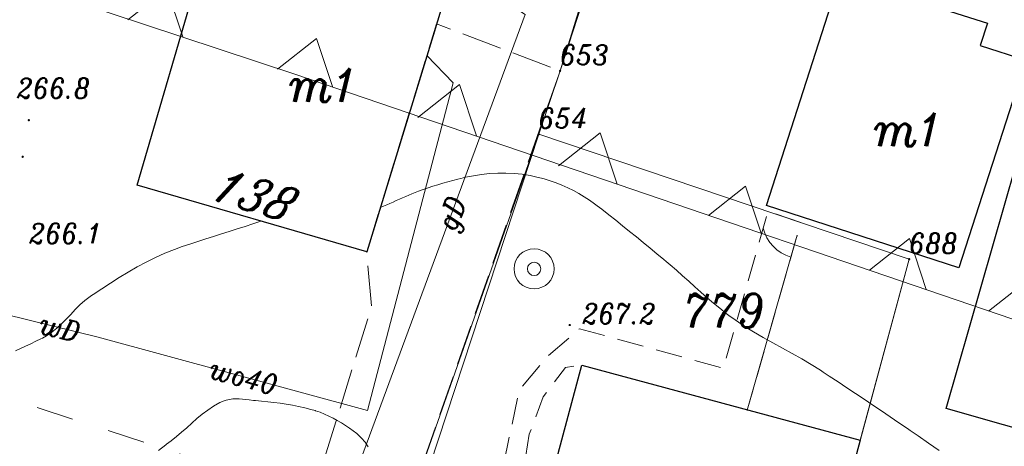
# Model space of a CAD drawing. Header units: metres. Extents: x 7435600 to 7436400, y 5537603 to 5538250.
# Tile 36 of 43: x 7436059 to 7436096, y 5537927 to 5537943. Entities that reach past the tile are written whole.
import ezdxf
from ezdxf.enums import TextEntityAlignment as Align

# ---------------------------------------------------------------- set-up
doc = ezdxf.new("R2010")
doc.units = ezdxf.units.M
doc.header["$MEASUREMENT"] = 0
for name, pattern in [('1.4_1.4', [2.8, 1.4, -1.4]), ('1.5_0.5', [2, 1.5, -0.5]), ('219-500', [0]), ('3117-500', [0]), ('ktok04-500', [0]), ('mz1.0_0.5', [1.5, 1, -0.5])]:
    doc.linetypes.add(name, pattern=pattern)
doc.layers.get('0').update_dxf_attribs({"color": 2, "linetype": 'CONTINUOUS', "lineweight": 5})
doc.layers.add('!ramka', color=2, linetype='CONTINUOUS', lineweight=0)
for name, color, linetype in [('203-Punkt załamania granicy działki nie stabilizowany', 7, 'CONTINUOUS'), ('203-Punkt załamania granicy działki nie stabilizowany-Atr104', 7, 'CONTINUOUS'), ('211-Nr działki', 7, 'CONTINUOUS'), ('219-Linia granicy', 7, 'CONTINUOUS'), ('238-Punkt adresowy budynku', 7, 'CONTINUOUS'), ('312-Budynek (powierzchnia)', 7, 'CONTINUOUS'), ('312-Numer ewidencyjny budynku-Atr124', 7, 'CONTINUOUS'), ('811-Warstwica ciągła linia', 7, 'CONTINUOUS'), ('chodnik (powierzchnia)', 7, 'CONTINUOUS'), ('furtka (linia)', 7, 'CONTINUOUS'), ('furtka (linia) - symbol', 7, 'CONTINUOUS'), ('jezdnia (powierzchnia)', 7, 'CONTINUOUS'), ('Miejsce błędu lub ostrzeżenia po kontroli', 7, 'CONTINUOUS'), ('Nieprzekraczalna linia zabudowy', 7, 'CONTINUOUS'), ('ogrodzenie trwałe (linia)', 7, 'CONTINUOUS'), ('przewód gazowy (linia)', 7, 'CONTINUOUS'), ('przewód gazowy (linia)-Atr1', 7, 'CONTINUOUS'), ('przewód wodociągowy (linia)', 7, 'CONTINUOUS'), ('przewód wodociągowy (linia)-Atr1', 7, 'CONTINUOUS'), ('punkt wysokościowy naturalny', 7, 'CONTINUOUS'), ('punkt wysokościowy naturalny-Atr2', 7, 'CONTINUOUS'), ('studnia (punkt)', 7, 'CONTINUOUS')]:
    doc.layers.add(name, color=color, linetype=linetype)
doc.styles.get("Standard").update_dxf_attribs({"font": 'italic_1250.shx', "width": 0.75})
doc.linetypes.add('902-500', pattern='A,3.75,0,[1,ksztalty.shx,S=0.5,R=0,X=0,Y=0],3.75', length=7.5)

# ---------------------------------------------------------------- blocks, each defined once
blk = doc.blocks.new('203')
at = {"linetype": 'Continuous', "lineweight": 0}
h = blk.add_hatch(color=0, dxfattribs=at)
edge = h.paths.add_edge_path()
edge.add_arc((0, 0), 0.045, 0, 360)
blk = doc.blocks.new('US13')
at = {"color": 0, "linetype": 'Continuous', "lineweight": 13}
for radius in [0.75, 0.25]:
    blk.add_circle((0, 0), radius, dxfattribs=at)
blk = doc.blocks.new('PW01')
at = {"linetype": 'Continuous', "lineweight": 13}
h = blk.add_hatch(color=0, dxfattribs=at)
edge = h.paths.add_edge_path()
edge.add_arc((0, 0), 0.045, 0, 360)
blk = doc.blocks.new('OK04')
at = {"color": 0, "linetype": 'Continuous', "lineweight": 0}
blk.add_arc((1.5, 0.001), 1.5, 120, 180, dxfattribs=at)

msp = doc.modelspace()

# ---------------------------------------------------------------- linework, layer by layer
at = {"layer": '!ramka', "color": 251, "linetype": 'Continuous', "lineweight": 13}
msp.add_3dface([(7435692.445, 5538052.761), (7436192.445, 5538052.761), (7436192.445, 5537747.761), (7435692.445, 5537747.761)], dxfattribs=at)
at = {"layer": '219-Linia granicy', "color": 3, "linetype": '219-500', "lineweight": 13, "flags": 128}
for points in [[(7436082.95, 5537951.41), (7436079.6, 5537941.07)], [(7436079.6, 5537941.07), (7436078.8, 5537938.7)], [(7436078.8, 5537938.7), (7436072.22, 5537918.7)], [(7436078.8, 5537938.7), (7436092.65, 5537934.03)], [(7436092.65, 5537934.03), (7436087.17, 5537913.7)]]:
    msp.add_lwpolyline(points, dxfattribs=at)
at = {"layer": '312-Budynek (powierzchnia)', "color": 251, "linetype": 'Continuous', "lineweight": 25, "flags": 128}
for points in [[(7436075.92, 5537945.91), (7436074.85, 5537942.39)], [(7436063.79, 5537936.8), (7436066.19, 5537945.04)], [(7436091.43, 5537944.18), (7436095.58, 5537942.85)], [(7436087.32, 5537936.04), (7436089.73, 5537943.55)], [(7436095.58, 5537942.85), (7436095.31, 5537942.02)], [(7436074.85, 5537942.39), (7436072.37, 5537934.3)], [(7436095.31, 5537942.02), (7436097.01, 5537941.47)], [(7436097.01, 5537941.47), (7436094.51, 5537933.71)], [(7436094.04, 5537928.45), (7436096.65, 5537937.57)], [(7436072.37, 5537934.3), (7436063.79, 5537936.8)], [(7436094.51, 5537933.71), (7436087.32, 5537936.04)], [(7436078.64, 5537923.46), (7436080.41, 5537930.07)], [(7436080.41, 5537930.07), (7436090.82, 5537927.26)], [(7436102.52, 5537926.03), (7436094.04, 5537928.45)], [(7436090.82, 5537927.26), (7436089.05, 5537920.66)]]:
    msp.add_lwpolyline(points, dxfattribs=at)
at = {"layer": '811-Warstwica ciągła linia', "color": 32, "linetype": 'Continuous', "lineweight": 13, "flags": 128}
for points in [[(7436093.773, 5537926.881), (7436093.38, 5537927.155), (7436092.986, 5537927.427), (7436092.69, 5537927.63), (7436092.59, 5537927.698), (7436092.267, 5537927.918), (7436091.943, 5537928.138), (7436091.618, 5537928.356), (7436091.294, 5537928.575), (7436090.968, 5537928.792), (7436090.643, 5537929.01), (7436090.317, 5537929.227), (7436089.992, 5537929.444), (7436089.666, 5537929.66), (7436089.44, 5537929.81), (7436089.339, 5537929.876), (7436088.99, 5537930.094), (7436088.635, 5537930.302), (7436088.275, 5537930.504), (7436087.913, 5537930.703), (7436087.552, 5537930.902), (7436087.192, 5537931.103), (7436086.836, 5537931.311), (7436086.487, 5537931.528), (7436086.145, 5537931.758), (7436085.91, 5537931.93), (7436085.814, 5537932.003), (7436085.572, 5537932.195), (7436085.335, 5537932.392), (7436085.1, 5537932.592), (7436084.868, 5537932.796), (7436084.638, 5537933.001), (7436084.408, 5537933.207), (7436084.178, 5537933.412), (7436083.947, 5537933.617), (7436083.714, 5537933.819), (7436083.57, 5537933.94), (7436083.478, 5537934.017), (7436083.223, 5537934.23), (7436082.968, 5537934.441), (7436082.712, 5537934.651), (7436082.456, 5537934.861), (7436082.198, 5537935.07), (7436081.94, 5537935.278), (7436081.681, 5537935.485), (7436081.42, 5537935.692), (7436081.158, 5537935.899), (7436080.99, 5537936.03), (7436080.893, 5537936.104), (7436080.702, 5537936.239), (7436080.506, 5537936.367), (7436080.304, 5537936.486), (7436080.097, 5537936.597), (7436079.887, 5537936.699), (7436079.672, 5537936.793), (7436079.454, 5537936.88), (7436079.233, 5537936.958), (7436079.009, 5537937.029), (7436078.9, 5537937.06), (7436078.783, 5537937.091), (7436078.486, 5537937.156), (7436078.185, 5537937.204), (7436077.881, 5537937.235), (7436077.576, 5537937.25), (7436077.27, 5537937.248), (7436076.965, 5537937.231), (7436076.662, 5537937.199), (7436076.362, 5537937.153), (7436076.065, 5537937.093), (7436075.89, 5537937.05), (7436075.774, 5537937.02), (7436075.588, 5537936.971), (7436075.402, 5537936.921), (7436075.217, 5537936.87), (7436075.032, 5537936.816), (7436074.848, 5537936.759), (7436074.666, 5537936.7), (7436074.484, 5537936.637), (7436074.304, 5537936.57), (7436074.126, 5537936.498), (7436074.06, 5537936.47), (7436073.949, 5537936.422), (7436073.831, 5537936.371), (7436073.713, 5537936.32), (7436073.595, 5537936.27), (7436073.477, 5537936.219), (7436073.359, 5537936.168), (7436073.241, 5537936.117), (7436073.123, 5537936.066), (7436073.005, 5537936.014), (7436072.887, 5537935.963), (7436072.88, 5537935.96)], [(7436068.41, 5537935.45), (7436068.116, 5537935.354), (7436067.822, 5537935.259), (7436067.528, 5537935.164), (7436067.234, 5537935.07), (7436066.94, 5537934.975), (7436066.646, 5537934.88), (7436066.352, 5537934.786), (7436066.058, 5537934.691), (7436065.764, 5537934.596), (7436065.47, 5537934.5), (7436065.179, 5537934.398), (7436064.822, 5537934.255), (7436064.472, 5537934.096), (7436064.127, 5537933.923), (7436063.788, 5537933.739), (7436063.453, 5537933.545), (7436063.122, 5537933.343), (7436062.794, 5537933.136), (7436062.468, 5537932.925), (7436062.144, 5537932.712), (7436062.08, 5537932.67), (7436061.832, 5537932.484), (7436061.65, 5537932.321), (7436061.476, 5537932.148), (7436061.306, 5537931.969), (7436061.137, 5537931.79), (7436060.966, 5537931.615), (7436060.789, 5537931.449), (7436060.603, 5537931.297), (7436060.404, 5537931.163), (7436060.25, 5537931.08), (7436060.19, 5537931.051), (7436059.999, 5537930.961), (7436059.808, 5537930.87), (7436059.617, 5537930.78), (7436059.426, 5537930.691), (7436059.235, 5537930.601)], [(7436072.431, 5537927.015), (7436072.312, 5537927.186), (7436072.181, 5537927.345), (7436072.032, 5537927.485), (7436072, 5537927.51), (7436071.868, 5537927.608), (7436071.723, 5537927.713), (7436071.575, 5537927.814), (7436071.425, 5537927.911), (7436071.272, 5537928.002), (7436071.117, 5537928.088), (7436070.958, 5537928.168), (7436070.795, 5537928.241), (7436070.628, 5537928.307), (7436070.456, 5537928.365), (7436070.44, 5537928.37), (7436070.281, 5537928.417), (7436070.052, 5537928.476), (7436069.823, 5537928.528), (7436069.593, 5537928.573), (7436069.363, 5537928.612), (7436069.133, 5537928.645), (7436068.903, 5537928.674), (7436068.672, 5537928.7), (7436068.441, 5537928.723), (7436068.21, 5537928.744), (7436068.14, 5537928.75), (7436067.978, 5537928.767), (7436067.855, 5537928.781), (7436067.732, 5537928.794), (7436067.608, 5537928.804), (7436067.484, 5537928.808), (7436067.361, 5537928.805), (7436067.239, 5537928.791), (7436067.118, 5537928.766), (7436066.999, 5537928.726), (7436066.92, 5537928.69), (7436066.882, 5537928.67), (7436066.648, 5537928.536), (7436066.429, 5537928.389), (7436066.222, 5537928.232), (7436066.024, 5537928.069), (7436065.832, 5537927.901), (7436065.643, 5537927.731), (7436065.453, 5537927.563), (7436065.262, 5537927.397), (7436065.064, 5537927.238), (7436064.89, 5537927.11), (7436064.857, 5537927.087), (7436064.581, 5537926.884)]]:
    msp.add_lwpolyline(points, dxfattribs=at)
at = {"layer": 'chodnik (powierzchnia)', "color": 251, "linetype": 'mz1.0_0.5', "lineweight": 13, "flags": 128}
msp.add_lwpolyline([(7436075.99, 5537917.35), (7436076.73, 5537917.1), (7436077.73, 5537923.11), (7436078.45, 5537927.49), (7436078.97, 5537928.89), (7436079.8, 5537929.98), (7436080.41, 5537930.07), (7436086.6, 5537928.39), (7436088.6, 5537935.4), (7436087.37, 5537935.82), (7436085.7, 5537929.95), (7436080.33, 5537931.43), (7436079.1, 5537930.37), (7436078.07, 5537929.13), (7436076.5, 5537921.61)], close=True, dxfattribs=at)
at = {"layer": 'furtka (linia)', "color": 251, "linetype": 'ktok04-500', "lineweight": 13, "flags": 128}
msp.add_lwpolyline([(7436088.23, 5537934.11), (7436088.43, 5537934.8)], dxfattribs=at)
at = {"layer": 'jezdnia (powierzchnia)', "color": 251, "linetype": '1.5_0.5', "lineweight": 13, "flags": 128}
msp.add_lwpolyline([(7436068.08, 5537920.33), (7436071.81, 5537918.81), (7436079.6, 5537941.07), (7436074.98, 5537942.83), (7436072.37, 5537934.3), (7436072.55, 5537932.24), (7436070.63, 5537926.07), (7436068.93, 5537920.74)], close=True, dxfattribs=at)
at = {"layer": 'Miejsce błędu lub ostrzeżenia po kontroli', "color": 214, "linetype": '1.4_1.4', "lineweight": 13, "flags": 128}
msp.add_lwpolyline([(7435942.54, 5537965.49), (7435996.65, 5537949.04), (7436064.9, 5537926.91), (7436099.32, 5537915.75), (7436131.86, 5537901.49)], dxfattribs=at)
at = {"layer": 'Nieprzekraczalna linia zabudowy', "color": 251, "linetype": '3117-500', "lineweight": 13, "flags": 128}
msp.add_lwpolyline([(7436132.87, 5537917.47), (7436105.98, 5537928.56), (7436069.68, 5537940.95), (7436009.28, 5537960.91), (7435960.76, 5537975.49), (7435944.26, 5537980.85)], dxfattribs=at)
msp.add_lwpolyline([(7436132.87, 5537917.47), (7436105.98, 5537928.56), (7436069.68, 5537940.95), (7436009.28, 5537960.91), (7435960.76, 5537975.49), (7435944.26, 5537980.85)], dxfattribs=at)
msp.add_lwpolyline([(7436132.87, 5537917.47), (7436105.98, 5537928.56), (7436069.68, 5537940.95), (7436009.28, 5537960.91), (7435960.76, 5537975.49), (7435944.26, 5537980.85)], dxfattribs=at)
at = {"layer": 'Nieprzekraczalna linia zabudowy', "color": 251, "linetype": '3117-500', "lineweight": 13, "elevation": 0, "flags": 128}
for points in [[(7436065.495, 5537942.342), (7436064.902, 5537944.141), (7436063.44, 5537942.983)], [(7436071.088, 5537940.489), (7436070.496, 5537942.288), (7436069.033, 5537941.13)], [(7436076.477, 5537938.64), (7436075.843, 5537940.564), (7436074.279, 5537939.326)], [(7436081.738, 5537936.834), (7436081.104, 5537938.757), (7436079.541, 5537937.519)], [(7436087.113, 5537935), (7436086.532, 5537936.765), (7436085.149, 5537935.67)], [(7436093.289, 5537932.892), (7436092.66, 5537934.799), (7436091.166, 5537933.616)], [(7436097.817, 5537931.398), (7436097.183, 5537933.322), (7436095.619, 5537932.084)]]:
    msp.add_lwpolyline(points, dxfattribs=at)
at = {"layer": 'ogrodzenie trwałe (linia)', "color": 251, "linetype": '902-500', "lineweight": 13, "flags": 128}
for points in [[(7436078.8, 5537938.7), (7436079.6, 5537941.07), (7436082.12, 5537949.24)], [(7436090.82, 5537927.26), (7436092.65, 5537934.03), (7436078.8, 5537938.7), (7436071.81, 5537918.81), (7436075.99, 5537917.35)], [(7436086.6, 5537928.39), (7436088.43, 5537934.8), (7436088.46, 5537934.91)]]:
    msp.add_lwpolyline(points, dxfattribs=at)
at = {"layer": 'przewód gazowy (linia)', "color": 40, "linetype": 'Continuous', "lineweight": 13, "flags": 128}
msp.add_lwpolyline([(7436069.03, 5537918.12), (7436078.29, 5537943.18), (7436075.62, 5537944.91)], dxfattribs=at)
at = {"layer": 'przewód wodociągowy (linia)', "color": 5, "linetype": 'Continuous', "lineweight": 13, "flags": 128}
for points in [[(7436072.4, 5537928.38), (7436075.6, 5537940.63), (7436074.62, 5537941.64)], [(7436048.79, 5537933.76), (7436051.04, 5537933.89), (7436062.33, 5537931.11)], [(7436072.4, 5537928.38), (7436062.33, 5537931.11)]]:
    msp.add_lwpolyline(points, dxfattribs=at)

# ---------------------------------------------------------------- block references
at = {"layer": '203-Punkt załamania granicy działki nie stabilizowany', "color": 3, "linetype": 'Continuous', "lineweight": 13}
for p in [(7436079.6, 5537941.07), (7436078.8, 5537938.7), (7436092.65, 5537934.03)]:
    msp.add_blockref('203', p, dxfattribs=at)
at = {"layer": 'furtka (linia) - symbol', "color": 251, "linetype": 'Continuous', "lineweight": 13, "rotation": 73.836}
msp.add_blockref('OK04', (7436088.23, 5537934.11), dxfattribs=at)
at = {"layer": 'punkt wysokościowy naturalny', "color": 251, "linetype": 'Continuous', "lineweight": 13}
for p in [(7436059.74, 5537939.23), (7436059.51, 5537937.86), (7436079.96, 5537931.57)]:
    msp.add_blockref('PW01', p, dxfattribs=at)
at = {"layer": 'studnia (punkt)', "color": 251, "linetype": 'Continuous', "lineweight": 13, "rotation": 179.999}
msp.add_blockref('US13', (7436078.63, 5537933.67), dxfattribs=at)

# ---------------------------------------------------------------- texts
at = {"layer": '203-Punkt załamania granicy działki nie stabilizowany-Atr104', "color": 251, "lineweight": 13, "width": 0.9}
for s, p in [('653', (7436079.6, 5537941.07)), ('654', (7436078.8, 5537938.7)), ('688', (7436092.65, 5537934.03))]:
    msp.add_text(s, height=0.75, dxfattribs=at).set_placement(p, align=Align.BOTTOM_LEFT)
at = {"layer": '211-Nr działki', "color": 3, "linetype": 'Continuous', "lineweight": 13, "width": 0.9}
msp.add_text('779', height=1.25, dxfattribs=at).set_placement((7436084.21, 5537931.48))
at = {"layer": '238-Punkt adresowy budynku', "color": 251, "linetype": 'Continuous', "lineweight": 13, "oblique": 15, "width": 0.9}
msp.add_text('138', height=1.25, rotation=-16.324, dxfattribs=at).set_placement((7436067.89, 5537935.87), align=Align.CENTER)
at = {"layer": '312-Numer ewidencyjny budynku-Atr124', "color": 251, "lineweight": 13, "width": 0.9}
for p in [(7436070.77, 5537940.54), (7436092.64, 5537938.88)]:
    msp.add_text('m1', height=1.25, dxfattribs=at).set_placement(p, align=Align.MIDDLE_CENTER)
at = {"layer": 'przewód gazowy (linia)-Atr1', "color": 251, "lineweight": 13, "width": 0.9}
msp.add_text('gD', height=0.75, rotation=69.72, dxfattribs=at).set_placement((7436075.33, 5537935.17), align=Align.MIDDLE_LEFT)
at = {"layer": 'przewód wodociągowy (linia)-Atr1', "color": 5, "lineweight": 13, "width": 0.9}
for s, rotation, p in [('wD', 346.167, (7436060.17, 5537931.64)), ('wo40', 344.831, (7436066.53, 5537929.97))]:
    msp.add_text(s, height=0.75, rotation=rotation, dxfattribs=at).set_placement(p, align=Align.MIDDLE_LEFT)
at = {"layer": 'punkt wysokościowy naturalny-Atr2', "color": 251, "lineweight": 13, "width": 0.9}
for s, p in [('266.8', (7436059.29, 5537940.05)), ('266.1', (7436059.75, 5537934.62)), ('267.2', (7436080.43, 5537931.62))]:
    msp.add_text(s, height=0.75, dxfattribs=at).set_placement(p)

doc.saveas('drawing.dxf')
